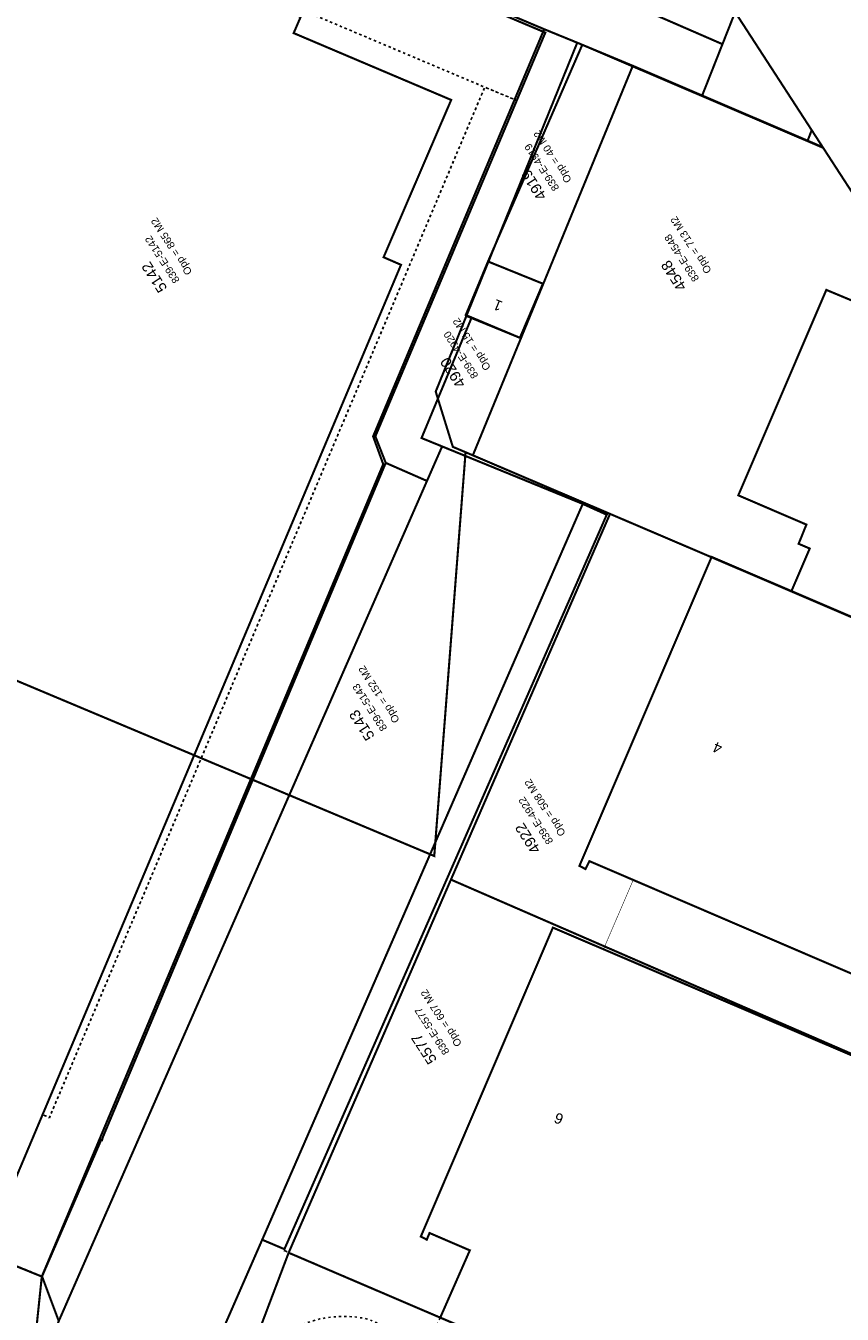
# Model space of a CAD drawing. Header units: millimetres. Extents: x -129091 to 155785, y -48843 to 227918.
# Tile 16 of 18: x 33222 to 71817, y 135635 to 196544. Entities that reach past the tile are written whole.
import ezdxf

# ---------------------------------------------------------------- set-up
doc = ezdxf.new("R2010")
doc.units = ezdxf.units.MM
doc.header["$LTSCALE"] = 100
for name, pattern in [('BORDER', [44.45, 12.7, -6.35, 12.7, -6.35, 0, -6.35]), ('HIDDEN', [5, 2.5, -2.5]), ('HIDDEN2', [2.5, 1, -1.5])]:
    doc.linetypes.add(name, pattern=pattern)
for name, color, linetype in [('T--L9000_PERCEEL', 6, 'BORDER'), ('T--L9020_PAND', 1, 'Continuous'), ('T--L9033_SCHEIDING', 14, 'HIDDEN2'), ('T--L9041_ONBEGROEID', 15, 'HIDDEN2'), ('T--L9041_WEGDEEL', 8, 'Continuous'), ('T--L9042_Groenvoorziening', 92, 'HIDDEN2'), ('T--T$1--_ADRES_Huisnummer', 1, 'Continuous'), ('T--T$2--_KADASTRAAL_Code', 7, 'Continuous'), ('T--T$2--_KADASTRAAL_Oppervlak', 7, 'Continuous'), ('T--T9000_PERCEELNUMMER', 7, 'Continuous'), ('X--T$7--_RASTERVERDELING', 8, 'HIDDEN')]:
    doc.layers.add(name, color=color, linetype=linetype)
doc.styles.get("Standard").update_dxf_attribs({"font": 'arial.ttf'})

msp = doc.modelspace()

# ---------------------------------------------------------------- linework, layer by layer
at = {"layer": 'T--L9000_PERCEEL', "const_width": 100, "flags": 128}
for points in [[(55630, 197267), (57728, 196382), (59291, 195744), (61917, 194651), (70896, 190805), (53537, 217557), (39815, 223306), (21669, 211530), (31374, 207473), (55630, 197267)], [(31374, 207473), (21669, 211530), (-47386, 166719), (-43122, 160241), (-29191, 139065), (-28949, 139666), (-25350, 138114), (-25182, 138475), (31246, 138525), (33980, 137416), (43864, 160935), (28223, 167502), (31374, 207473)], [(57728, 196382), (55630, 197267), (31374, 207473), (28223, 167502), (43864, 160935), (50119, 175818), (49641, 177135), (55071, 190060), (57728, 196382)], [(57728, 196382), (55071, 190060), (49641, 177135), (50119, 175818), (43864, 160935), (52532, 157296), (54012, 176384), (53409, 176639), (52600, 179250), (54051, 182827), (54620, 184228), (59291, 195744), (57728, 196382)], [(54497, 182644), (56629, 181773), (61917, 194651), (59291, 195744), (54620, 184228), (54051, 182827), (54497, 182644)], [(70896, 190805), (61917, 194651), (56629, 181773), (54356, 176238), (60840, 173469), (65658, 171412), (85414, 162951), (87273, 162155), (88151, 164215), (70896, 190805)], [(54497, 182644), (54051, 182827), (52600, 179250), (53409, 176639), (54012, 176384), (54356, 176238), (56629, 181773), (54497, 182644)], [(40938, -14385), (40943, 2731), (40945, 6895), (40951, 22707), (40958, 42708), (40965, 62704), (40972, 82713), (40988, 126241), (45649, 138541), (52267, 153758), (53320, 156180), (60840, 173469), (54356, 176238), (54012, 176384), (52532, 157296), (43864, 160935), (33980, 137416), (30988, 108756), (30941, 40064), (30864, 18236), (30777, -11753), (30766, -20985), (40938, -14385)], [(60840, 173469), (53320, 156180), (77973, 145458), (85414, 162951), (65658, 171412), (60840, 173469)], [(-23707, 118378), (-19488, 120519), (19038, 120362), (30988, 108756), (33980, 137416), (31246, 138525), (-25182, 138475), (-25350, 138114), (-28949, 139666), (-29191, 139065), (-43122, 160241), (-47386, 166719), (-108869, 126822), (-31488, 10663), (-22681, -2484), (-22745, 18248), (-22964, 86462), (-23028, 87587), (-23163, 90279), (-23401, 92964), (-23780, 95189), (-24251, 97395), (-28134, 113960), (-26149, 116554), (-23707, 118378)], [(76476, 128798), (76502, 128786), (82760, 143376), (77973, 145458), (53320, 156180), (52267, 153758), (45649, 138541), (50957, 136269), (52848, 135460), (73053, 126789), (73138, 126993), (73404, 127628), (74408, 130030), (76310, 129244), (76177, 128933), (76476, 128798)], [(45649, 138541), (40988, 126241), (43452, 125150), (49924, 122483), (59105, 118699), (62678, 117247), (72766, 113070), (72459, 96563), (84892, 96590), (84898, 82770), (84903, 71241), (84907, 62740), (99642, 59255), (101584, 59259), (105142, 59267), (105135, 62577), (111000, 62584), (116676, 62591), (122373, 62598), (128049, 62605), (133745, 62611), (139430, 62618), (145316, 62625), (145351, 59265), (150834, 59258), (150834, 56928), (155715, 60096), (133638, 94118), (131001, 95228), (118189, 100600), (105693, 105840), (103231, 111752), (108424, 124582), (110516, 129750), (102553, 142021), (100027, 135867), (92835, 118345), (88001, 120416), (80699, 123544), (75253, 125874), (73053, 126789), (52848, 135460), (50957, 136269), (45649, 138541)]]:
    msp.add_lwpolyline(points, dxfattribs=at)
at = {"layer": 'T--L9020_PAND', "const_width": 100, "flags": 128}
for points in [[(-12412, 177207), (-12414, 171055), (-22621, 146837), (-23820, 144107), (-23582, 144019), (-25990, 138609), (-25199, 138602), (-16208, 138513), (31262, 138539), (34019, 145075), (50960, 185244), (50136, 185602), (53332, 193038), (45886, 196197), (46216, 196962), (17715, 208964), (-1763, 196325), (-3431, 192368), (-7901, 192342), (-12408, 189417), (-12412, 177207)], [(54299, 182753), (56580, 181794), (57666, 184351), (55352, 185288), (55072, 185401), (54020, 182870), (54299, 182753)], [(84896, 165560), (85287, 166459), (87232, 165632), (75048, 184407), (74307, 182707), (71065, 184058), (66904, 174346), (70123, 172963), (69756, 172057), (70280, 171831), (69417, 169819), (83531, 163775), (84390, 165776), (84896, 165560)], [(65643, 171435), (59394, 156830), (59681, 156680), (59868, 157052), (61938, 156164), (74866, 150615), (73500, 147344), (77941, 145446), (79172, 148389), (79390, 148900), (85394, 162978), (83531, 163775), (69417, 169819), (65643, 171435)], [(60531, 152889), (58140, 153911), (51896, 139307), (52179, 139160), (52308, 139474), (54213, 138654), (52815, 135477), (73053, 126789), (74408, 130030), (76310, 129245), (76177, 128932), (76476, 128798), (82738, 143394), (60531, 152889)]]:
    msp.add_lwpolyline(points, dxfattribs=at)
at = {"layer": 'T--L9033_SCHEIDING', "const_width": 25, "flags": 128}
for points in [[(54299, 182753), (51930, 177055)], [(51930, 177055), (52903, 176658)], [(60531, 152889), (61938, 156164)]]:
    msp.add_lwpolyline(points, dxfattribs=at)
at = {"layer": 'T--L9041_ONBEGROEID', "flags": 128}
for points in [[(57783, 196221), (21613, 211494), (18091, 209208), (54919, 193641), (56434, 193016), (57783, 196221)], [(17715, 208964), (46216, 196962), (45886, 196197), (53332, 193038), (50136, 185602), (50960, 185244), (34019, 145075), (34337, 144924), (54919, 193641), (18091, 209208), (17715, 208964)], [(74408, 130030), (73053, 126789), (75237, 125862), (78652, 124415), (81565, 131219), (85856, 129484), (87227, 132679), (87498, 132567), (87412, 132251), (91703, 130408), (94564, 129179), (94156, 128230), (94697, 127973), (93135, 124306), (92179, 124687), (91403, 122837), (89337, 123736), (87978, 120400), (92798, 118316), (100023, 135886), (102549, 142027), (70916, 190775), (70172, 191093), (65187, 193225), (59529, 195645), (55072, 185401), (57666, 184351), (56580, 181794), (54299, 182753), (51930, 177055), (52903, 176658), (59551, 173942), (60685, 173430), (45449, 138711), (45423, 138651), (52815, 135477), (54213, 138654), (52308, 139474), (52179, 139160), (51896, 139307), (58140, 153911), (60531, 152889), (73500, 147344), (74866, 150615), (61938, 156164), (59868, 157052), (59681, 156680), (59394, 156830), (65643, 171435), (69417, 169819), (70280, 171831), (69756, 172057), (70123, 172963), (66904, 174346), (71065, 184058), (74307, 182707), (75048, 184407), (87232, 165632), (85287, 166459), (84896, 165560), (84390, 165776), (83531, 163775), (85394, 162978), (79390, 148900), (79172, 148389), (77941, 145446), (82738, 143394), (79277, 135327), (78080, 132536), (76476, 128798), (76177, 128932), (76310, 129245), (74408, 130030)], [(31262, 138539), (33992, 137422), (36792, 143884), (36828, 143869), (36864, 143999), (50239, 175880), (49748, 177135), (56434, 193016), (54919, 193641), (34337, 144924), (34019, 145075), (31262, 138539)]]:
    msp.add_lwpolyline(points, dxfattribs=at)
at = {"layer": 'T--L9041_WEGDEEL', "const_width": 100, "flags": 128}
for points in [[(21613, 211494), (57783, 196221), (56434, 193016), (49748, 177135), (50239, 175880), (52188, 175027), (52903, 176658), (51930, 177055), (54299, 182753), (54020, 182870), (55072, 185401), (59529, 195645), (65187, 193225), (66155, 195674), (60594, 198094), (61861, 201004), (60107, 201743), (58686, 198366), (23941, 213005), (21613, 211494)], [(66155, 195674), (65187, 193225), (70172, 191093), (70375, 191608), (66754, 197189), (66155, 195674)], [(70375, 191608), (70172, 191093), (70916, 190775), (70375, 191608)], [(39230, -15493), (39227, -11721), (39678, 109729), (39644, 126061), (39714, 126692), (39874, 128140), (40476, 130143), (41525, 132577), (41812, 133245), (44399, 139156), (59551, 173942), (52903, 176658), (52188, 175027), (38295, 143328), (34782, 135312), (34044, 133403), (33979, 133271), (33911, 133140), (33843, 133011), (33772, 132882), (33700, 132754), (33627, 132628), (33552, 132502), (33105, 131818)], [(50239, 175880), (36864, 143999), (36828, 143869), (36792, 143884), (33992, 137422), (34782, 135312), (38295, 143328), (52188, 175027), (50239, 175880)], [(44399, 139156), (45449, 138711), (60685, 173430), (59551, 173942), (44399, 139156)]]:
    msp.add_lwpolyline(points, dxfattribs=at)
at = {"layer": 'T--L9042_Groenvoorziening', "flags": 128}
for points in [[(60594, 198094), (66155, 195674), (66754, 197189), (65188, 199602), (61861, 201004), (60594, 198094)], [(23349, 126943), (23929, 126942), (24693, 126983), (25452, 127074), (26204, 127216), (26945, 127409), (27671, 127649), (28380, 127937), (29068, 128271), (29732, 128651), (30370, 129073), (30978, 129537), (31554, 130041), (32096, 130581), (32600, 131156), (32675, 131248), (32750, 131341), (32823, 131435), (32895, 131530), (32966, 131625), (33036, 131721), (33105, 131818), (33552, 132502), (33627, 132628), (33700, 132754), (33772, 132882), (33843, 133011), (33911, 133140), (33979, 133271), (34044, 133403), (34782, 135312), (33992, 137422), (31262, 138539), (-16208, 138513), (-16211, 139351), (-24854, 139357), (-25199, 138602), (-25327, 138320), (-25990, 138609), (-28955, 139905), (-29213, 139346), (-32738, 144711), (-46952, 166345), (-47061, 166381), (-47626, 166564), (-47853, 166416), (-47057, 165294), (-43516, 160305), (-28926, 138179), (23489, 138062), (23872, 137947), (24247, 137807), (24610, 137639), (24961, 137448), (25299, 137231), (25619, 136992), (25923, 136732), (26207, 136450), (26471, 136149), (26715, 135832), (26934, 135497), (27130, 135147), (27302, 134786), (27447, 134413), (27566, 134031), (27658, 133641), (27722, 133246), (27759, 132848), (27768, 132448), (27749, 132048), (27703, 131651), (27628, 131257), (27526, 130871), (27397, 130492), (27242, 130123), (27062, 129765), (26857, 129421), (26629, 129092), (26379, 128781), (26107, 128486), (25815, 128212), (25505, 127959), (25179, 127729), (24836, 127521), (24480, 127338), (24113, 127180), (23735, 127048), (23349, 126943)], [(45449, 138711), (44399, 139156), (41812, 133245), (41525, 132577), (40476, 130143), (39874, 128140), (39714, 126692), (40772, 126255), (43452, 125150), (59105, 118699), (59144, 117252), (62678, 117247), (62509, 118390), (45181, 126328), (44920, 126536), (44675, 126760), (44444, 127000), (44228, 127255), (44031, 127523), (43851, 127803), (43691, 128095), (43549, 128396), (43427, 128705), (43324, 129023), (43244, 129346), (43185, 129674), (43147, 130004), (43131, 130337), (43137, 130670), (43163, 131002), (43212, 131331), (43282, 131657), (43373, 131977), (43484, 132291), (43616, 132597), (43767, 132893), (43938, 133179), (44127, 133454), (44333, 133715), (44555, 133962), (44794, 134195), (45047, 134412), (45313, 134611), (45592, 134793), (45882, 134956), (46182, 135100), (46491, 135224), (46808, 135328), (47130, 135410), (47456, 135472), (47788, 135513), (48120, 135532), (48452, 135529), (48785, 135505), (49114, 135459), (49440, 135391), (52253, 134203), (52815, 135477), (45423, 138651), (45449, 138711)]]:
    msp.add_lwpolyline(points, dxfattribs=at)
at = {"layer": 'X--T$7--_RASTERVERDELING', "flags": 128}
msp.add_lwpolyline([(155715, 60096), (46846, 227868), (-120926, 118998), (-12056, -48774), (155715, 60096)], dxfattribs=at)

# ---------------------------------------------------------------- texts
at = {"layer": 'T--T$1--_ADRES_Huisnummer'}
for s, rotation, p in [('1', 157.98009, (55806, 183485)), ('4', 156.78009, (66197, 162561)), ('6', 156.78009, (58695, 145036))]:
    msp.add_text(s, height=500, rotation=rotation, dxfattribs=at).set_placement(p)
at = {"layer": 'T--T$2--_KADASTRAAL_Code'}
for s, p in [('839-E-4919', (58455, 188876)), ('839-E-5142', (40516, 184518)), ('839-E-4548', (65070, 184589)), ('839-E-4920', (54631, 180008)), ('839-E-5143', (50324, 163342)), ('839-E-4922', (58171, 157989)), ('839-E-5577', (53267, 148041))]:
    msp.add_text(s, height=350, rotation=122.98009, dxfattribs=at).set_placement(p)
at = {"layer": 'T--T$2--_KADASTRAAL_Oppervlak'}
for s, p in [('Opp = 40 M2', (59042, 189257)), ('Opp = 865 M2', (41104, 184899)), ('Opp = 713 M2', (65657, 184970)), ('Opp = 15 M2', (55218, 180389)), ('Opp = 152 M2', (50911, 163723)), ('Opp = 508 M2', (58758, 158370)), ('Opp = 607 M2', (53854, 148422))]:
    msp.add_text(s, height=350, rotation=122.98009, dxfattribs=at).set_placement(p)
at = {"layer": 'T--T9000_PERCEELNUMMER'}
for s, p in [('4919', (57868, 188495)), ('5142', (39929, 184137)), ('4548', (64483, 184208)), ('4920', (54043, 179627)), ('5143', (49737, 162961)), ('4922', (57584, 157608)), ('5577', (52680, 147660))]:
    msp.add_text(s, height=500, rotation=122.98009, dxfattribs=at).set_placement(p)

doc.saveas('drawing.dxf')
